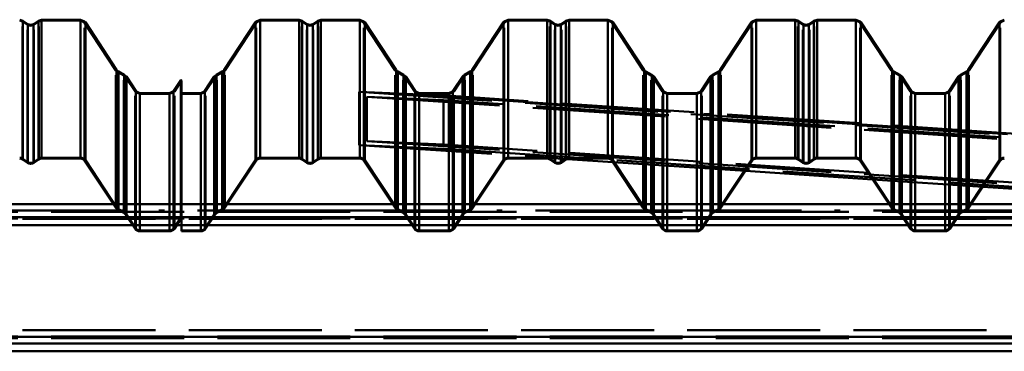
# Paper-space layout 'Layout1' of a CAD drawing. Extents: x -2 to 1033, y -36 to 596.
# Tile 17 of 256: x 117 to 139, y 236 to 243. Entities that reach past the tile are written whole.
import ezdxf

# ---------------------------------------------------------------- set-up
doc = ezdxf.new("R2010")
doc.units = 0
doc.linetypes.add('ACAD_ISO02W100', pattern=[15, 12, -3])
doc.linetypes.add('ACAD_ISO04W100', pattern=[30.5, 24, -3, 0.5, -3])
doc.layers.add('SS_PLECHY', color=7, linetype='CONTINUOUS', lineweight=50, true_color=0xb47846)
doc.layers.add('SS_VAZNICE', color=123, linetype='CONTINUOUS', lineweight=50)
doc.layers.add('SS_ZTUŽENÍ STŘECHA', color=211, linetype='CONTINUOUS', lineweight=50)

psp = doc.layouts.get("Layout1")

# ---------------------------------------------------------------- linework, layer by layer
at = {"layer": 'SS_PLECHY', "color": 5, "linetype": 'Continuous', "ltscale": 0.25}
for p, q in [((116.7472, 243.2824), (116.6732, 243.3057)), ((116.8581, 243.2053), (116.7472, 243.2824)), ((116.7472, 243.2824), (116.7472, 240.1662)), ((116.9207, 243.1857), (116.8581, 243.2053)), ((116.8581, 243.2053), (116.8581, 240.0897)), ((116.9833, 243.2053), (116.9207, 243.1857)), ((117.0942, 243.2824), (116.9833, 243.2053)), ((116.9833, 243.2053), (116.9833, 240.0897)), ((117.1682, 243.3057), (117.0942, 243.2824)), ((117.0942, 243.2824), (117.0942, 240.1662)), ((118.0461, 243.3057), (117.1682, 243.3057)), ((117.1682, 243.3057), (117.1682, 240.1892)), ((118.1381, 243.2674), (118.0461, 243.3057)), ((118.0461, 243.3057), (118.0461, 240.1892)), ((118.1546, 243.247), (118.1381, 243.2674)), ((118.8614, 242.1714), (118.1546, 243.247)), ((118.1546, 243.247), (118.1546, 240.1311)), ((121.9911, 243.247), (121.2844, 242.1714)), ((122.0077, 243.2674), (121.9911, 243.247)), ((121.9911, 243.247), (121.9911, 240.1311)), ((122.0996, 243.3057), (122.0077, 243.2674)), ((122.9776, 243.3057), (122.0996, 243.3057)), ((122.0996, 243.3057), (122.0996, 240.1892)), ((123.0516, 243.2824), (122.9776, 243.3057)), ((122.9776, 243.3057), (122.9776, 240.1892)), ((123.1624, 243.2053), (123.0516, 243.2824)), ((123.0516, 243.2824), (123.0516, 240.1662)), ((123.2251, 243.1857), (123.1624, 243.2053)), ((123.1624, 243.2053), (123.1624, 240.0897)), ((123.2877, 243.2053), (123.2251, 243.1857)), ((123.3985, 243.2824), (123.2877, 243.2053)), ((123.2877, 243.2053), (123.2877, 240.0897)), ((123.4726, 243.3057), (123.3985, 243.2824)), ((123.3985, 243.2824), (123.3985, 240.1662)), ((124.3505, 243.3057), (123.4726, 243.3057)), ((123.4726, 243.3057), (123.4726, 240.1892)), ((124.4424, 243.2674), (124.3505, 243.3057)), ((124.3505, 243.3057), (124.3505, 240.1892)), ((124.459, 243.247), (124.4424, 243.2674)), ((125.1657, 242.1714), (124.459, 243.247)), ((124.459, 243.247), (124.459, 240.1311)), ((127.5891, 243.247), (126.8824, 242.1714)), ((127.6057, 243.2674), (127.5891, 243.247)), ((127.5891, 243.247), (127.5891, 240.1311)), ((127.6976, 243.3057), (127.6057, 243.2674)), ((128.5756, 243.3057), (127.6976, 243.3057)), ((127.6976, 243.3057), (127.6976, 240.1892)), ((128.6496, 243.2824), (128.5756, 243.3057)), ((128.5756, 243.3057), (128.5756, 240.1892)), ((128.7604, 243.2053), (128.6496, 243.2824)), ((128.6496, 243.2824), (128.6496, 240.1662)), ((128.8231, 243.1857), (128.7604, 243.2053)), ((128.7604, 243.2053), (128.7604, 240.0897)), ((128.8857, 243.2053), (128.8231, 243.1857)), ((128.9965, 243.2824), (128.8857, 243.2053)), ((128.8857, 243.2053), (128.8857, 240.0897)), ((129.0706, 243.3057), (128.9965, 243.2824)), ((128.9965, 243.2824), (128.9965, 240.1662)), ((129.9485, 243.3057), (129.0706, 243.3057)), ((129.0706, 243.3057), (129.0706, 240.1892)), ((130.0404, 243.2674), (129.9485, 243.3057)), ((129.9485, 243.3057), (129.9485, 240.1892)), ((130.057, 243.247), (130.0404, 243.2674)), ((130.7637, 242.1714), (130.057, 243.247)), ((130.057, 243.247), (130.057, 240.1311)), ((133.1871, 243.247), (132.4804, 242.1714)), ((133.2037, 243.2674), (133.1871, 243.247)), ((133.1871, 243.247), (133.1871, 240.1311)), ((133.2956, 243.3057), (133.2037, 243.2674)), ((134.1736, 243.3057), (133.2956, 243.3057)), ((133.2956, 243.3057), (133.2956, 240.1892)), ((134.2476, 243.2824), (134.1736, 243.3057)), ((134.1736, 243.3057), (134.1736, 240.1892)), ((134.3584, 243.2053), (134.2476, 243.2824)), ((134.2476, 243.2824), (134.2476, 240.1662)), ((134.4211, 243.1857), (134.3584, 243.2053)), ((134.3584, 243.2053), (134.3584, 240.0897)), ((134.4837, 243.2053), (134.4211, 243.1857)), ((134.5945, 243.2824), (134.4837, 243.2053)), ((134.4837, 243.2053), (134.4837, 240.0897)), ((134.6686, 243.3057), (134.5945, 243.2824)), ((134.5945, 243.2824), (134.5945, 240.1662)), ((135.5465, 243.3057), (134.6686, 243.3057)), ((134.6686, 243.3057), (134.6686, 240.1892)), ((135.6384, 243.2674), (135.5465, 243.3057)), ((135.5465, 243.3057), (135.5465, 240.1892)), ((135.655, 243.247), (135.6384, 243.2674)), ((136.3617, 242.1714), (135.655, 243.247)), ((135.655, 243.247), (135.655, 240.1311)), ((138.7851, 243.247), (138.0784, 242.1714)), ((138.8017, 243.2674), (138.7851, 243.247)), ((138.7851, 243.247), (138.7851, 240.1311)), ((138.8936, 243.3057), (138.8017, 243.2674)), ((118.8754, 242.1542), (118.8614, 242.1714)), ((118.8614, 242.1714), (118.8614, 239.0649)), ((118.9011, 242.135), (118.8754, 242.1542)), ((119.0338, 242.0633), (118.9011, 242.135)), ((118.9011, 242.135), (118.9011, 239.0288)), ((119.0642, 242.0407), (119.0338, 242.0633)), ((119.0338, 242.0633), (119.0338, 238.9578)), ((119.0807, 242.0203), (119.0642, 242.0407)), ((119.2925, 241.698), (119.0807, 242.0203)), ((119.0807, 242.0203), (119.0807, 238.9151)), ((121.065, 242.0203), (120.8533, 241.698)), ((121.0816, 242.0407), (121.065, 242.0203)), ((121.065, 242.0203), (121.065, 238.9151)), ((121.112, 242.0633), (121.0816, 242.0407)), ((121.2447, 242.135), (121.112, 242.0633)), ((121.112, 242.0633), (121.112, 238.9578)), ((121.2704, 242.1542), (121.2447, 242.135)), ((121.2447, 242.135), (121.2447, 239.0288)), ((121.2844, 242.1714), (121.2704, 242.1542)), ((121.2844, 242.1714), (121.2844, 239.0649)), ((125.1798, 242.1542), (125.1657, 242.1714)), ((125.1657, 242.1714), (125.1657, 239.0649)), ((125.2055, 242.135), (125.1798, 242.1542)), ((125.3381, 242.0633), (125.2055, 242.135)), ((125.2055, 242.135), (125.2055, 239.0288)), ((125.3685, 242.0407), (125.3381, 242.0633)), ((125.3381, 242.0633), (125.3381, 238.9578)), ((125.3851, 242.0203), (125.3685, 242.0407)), ((125.5968, 241.698), (125.3851, 242.0203)), ((125.3851, 242.0203), (125.3851, 238.9151)), ((126.663, 242.0203), (126.4513, 241.698)), ((126.6796, 242.0407), (126.663, 242.0203)), ((126.663, 242.0203), (126.663, 238.9151)), ((126.71, 242.0633), (126.6796, 242.0407)), ((126.8427, 242.135), (126.71, 242.0633)), ((126.71, 242.0633), (126.71, 238.9578)), ((126.8684, 242.1542), (126.8427, 242.135)), ((126.8427, 242.135), (126.8427, 239.0288)), ((126.8824, 242.1714), (126.8684, 242.1542)), ((126.8824, 242.1714), (126.8824, 239.0649)), ((130.7778, 242.1542), (130.7637, 242.1714)), ((130.7637, 242.1714), (130.7637, 239.0649)), ((130.8035, 242.135), (130.7778, 242.1542)), ((130.9361, 242.0633), (130.8035, 242.135)), ((130.8035, 242.135), (130.8035, 239.0288)), ((130.9665, 242.0407), (130.9361, 242.0633)), ((130.9361, 242.0633), (130.9361, 238.9578)), ((130.9831, 242.0203), (130.9665, 242.0407)), ((131.1948, 241.698), (130.9831, 242.0203)), ((130.9831, 242.0203), (130.9831, 238.9151)), ((132.261, 242.0203), (132.0493, 241.698)), ((132.2776, 242.0407), (132.261, 242.0203)), ((132.261, 242.0203), (132.261, 238.9151)), ((132.308, 242.0633), (132.2776, 242.0407)), ((132.4407, 242.135), (132.308, 242.0633)), ((132.308, 242.0633), (132.308, 238.9578)), ((132.4664, 242.1542), (132.4407, 242.135)), ((132.4407, 242.135), (132.4407, 239.0288)), ((132.4804, 242.1714), (132.4664, 242.1542)), ((132.4804, 242.1714), (132.4804, 239.0649)), ((136.3758, 242.1542), (136.3617, 242.1714)), ((136.3617, 242.1714), (136.3617, 239.0649)), ((136.4015, 242.135), (136.3758, 242.1542)), ((136.5341, 242.0633), (136.4015, 242.135)), ((136.4015, 242.135), (136.4015, 239.0288)), ((136.5645, 242.0407), (136.5341, 242.0633)), ((136.5341, 242.0633), (136.5341, 238.9578)), ((136.5811, 242.0203), (136.5645, 242.0407)), ((136.7928, 241.698), (136.5811, 242.0203)), ((136.5811, 242.0203), (136.5811, 238.9151)), ((137.859, 242.0203), (137.6473, 241.698)), ((137.8756, 242.0407), (137.859, 242.0203)), ((137.859, 242.0203), (137.859, 238.9151)), ((137.906, 242.0633), (137.8756, 242.0407)), ((138.0387, 242.135), (137.906, 242.0633)), ((137.906, 242.0633), (137.906, 238.9578)), ((138.0644, 242.1542), (138.0387, 242.135)), ((138.0387, 242.135), (138.0387, 239.0288)), ((138.0784, 242.1714), (138.0644, 242.1542)), ((138.0784, 242.1714), (138.0784, 239.0649)), ((120.3094, 241.9452), (120.1469, 241.698)), ((120.3261, 241.9341), (120.3094, 241.9452)), ((120.3094, 241.9452), (120.3094, 238.8407)), ((120.3261, 238.8297), (120.3261, 241.9341)), ((119.3065, 241.6807), (119.2925, 241.698)), ((119.2925, 241.698), (119.2925, 238.5956)), ((119.3843, 241.6484), (119.3065, 241.6807)), ((120.0551, 241.6484), (119.3843, 241.6484)), ((119.3843, 241.6484), (119.3843, 238.5465)), ((120.1329, 241.6807), (120.0551, 241.6484)), ((120.0551, 241.6484), (120.0551, 238.5465)), ((120.1469, 241.698), (120.1329, 241.6807)), ((120.1469, 241.698), (120.1469, 238.5956)), ((120.7615, 241.6484), (120.3261, 241.6484)), ((120.8393, 241.6807), (120.7615, 241.6484)), ((120.7615, 238.5465), (120.7615, 241.6484)), ((120.8533, 241.698), (120.8393, 241.6807)), ((120.8533, 241.698), (120.8533, 238.5956)), ((125.6109, 241.6807), (125.5968, 241.698)), ((125.5968, 241.698), (125.5968, 238.5956)), ((125.6886, 241.6484), (125.6109, 241.6807)), ((126.3595, 241.6484), (125.6886, 241.6484)), ((125.6886, 241.6484), (125.6886, 238.5465)), ((126.4373, 241.6807), (126.3595, 241.6484)), ((126.3595, 241.6484), (126.3595, 238.5465)), ((126.4513, 241.698), (126.4373, 241.6807)), ((126.4513, 241.698), (126.4513, 238.5956)), ((131.2089, 241.6807), (131.1948, 241.698)), ((131.1948, 241.698), (131.1948, 238.5956)), ((131.2866, 241.6484), (131.2089, 241.6807)), ((131.9575, 241.6484), (131.2866, 241.6484)), ((131.2866, 241.6484), (131.2866, 238.5465)), ((132.0353, 241.6807), (131.9575, 241.6484)), ((131.9575, 241.6484), (131.9575, 238.5465)), ((132.0493, 241.698), (132.0353, 241.6807)), ((132.0493, 241.698), (132.0493, 238.5956)), ((136.8069, 241.6807), (136.7928, 241.698)), ((136.7928, 241.698), (136.7928, 238.5956)), ((136.8846, 241.6484), (136.8069, 241.6807)), ((137.5555, 241.6484), (136.8846, 241.6484)), ((136.8846, 241.6484), (136.8846, 238.5465)), ((137.6333, 241.6807), (137.5555, 241.6484)), ((137.5555, 241.6484), (137.5555, 238.5465)), ((137.6473, 241.698), (137.6333, 241.6807)), ((137.6473, 241.698), (137.6473, 238.5956)), ((116.7358, 240.1498), (116.8467, 240.0734)), ((116.7472, 240.1662), (116.8581, 240.0897)), ((116.9833, 240.0897), (117.0942, 240.1662)), ((116.9947, 240.0734), (117.1056, 240.1498)), ((117.1682, 240.1892), (118.0461, 240.1892)), ((117.1682, 240.1693), (118.0461, 240.1693)), ((118.1379, 240.1201), (118.8447, 239.054)), ((118.1546, 240.1311), (118.8614, 239.0649)), ((121.2844, 239.0649), (121.9911, 240.1311)), ((121.3011, 239.054), (122.0078, 240.1201)), ((122.0996, 240.1892), (122.9776, 240.1892)), ((122.0996, 240.1693), (122.9776, 240.1693)), ((123.0402, 240.1498), (123.1511, 240.0734)), ((123.0516, 240.1662), (123.1624, 240.0897)), ((123.2877, 240.0897), (123.3985, 240.1662)), ((123.2991, 240.0734), (123.4099, 240.1498)), ((123.4726, 240.1892), (124.3505, 240.1892)), ((123.4726, 240.1693), (124.3505, 240.1693)), ((124.4423, 240.1201), (125.149, 239.054)), ((124.459, 240.1311), (125.1657, 239.0649)), ((126.8824, 239.0649), (127.5891, 240.1311)), ((126.8991, 239.054), (127.6058, 240.1201)), ((127.6976, 240.1892), (128.5756, 240.1892)), ((127.6976, 240.1693), (128.5756, 240.1693)), ((128.6382, 240.1498), (128.7491, 240.0734)), ((128.6496, 240.1662), (128.7604, 240.0897)), ((128.8857, 240.0897), (128.9965, 240.1662)), ((128.8971, 240.0734), (129.0079, 240.1498)), ((129.0706, 240.1892), (129.9485, 240.1892)), ((129.0706, 240.1693), (129.9485, 240.1693)), ((130.0403, 240.1201), (130.747, 239.054)), ((130.057, 240.1311), (130.7637, 239.0649)), ((132.4804, 239.0649), (133.1871, 240.1311)), ((132.4971, 239.054), (133.2038, 240.1201)), ((133.2956, 240.1892), (134.1736, 240.1892)), ((133.2956, 240.1693), (134.1736, 240.1693)), ((134.2362, 240.1498), (134.3471, 240.0734)), ((134.2476, 240.1662), (134.3584, 240.0897)), ((134.4837, 240.0897), (134.5945, 240.1662)), ((134.4951, 240.0734), (134.6059, 240.1498)), ((134.6686, 240.1892), (135.5465, 240.1892)), ((134.6686, 240.1693), (135.5465, 240.1693)), ((135.6383, 240.1201), (136.345, 239.054)), ((135.655, 240.1311), (136.3617, 239.0649)), ((138.0784, 239.0649), (138.7851, 240.1311)), ((138.0951, 239.054), (138.8018, 240.1201)), ((118.8916, 239.0113), (119.0243, 238.9402)), ((118.9011, 239.0288), (119.0338, 238.9578)), ((119.064, 238.9041), (119.2758, 238.5847)), ((119.0807, 238.9151), (119.2925, 238.5956)), ((120.8533, 238.5956), (121.065, 238.9151)), ((120.87, 238.5847), (121.0817, 238.9041)), ((121.112, 238.9578), (121.2447, 239.0288)), ((121.1215, 238.9402), (121.2541, 239.0113)), ((125.196, 239.0113), (125.3287, 238.9402)), ((125.2055, 239.0288), (125.3381, 238.9578)), ((125.3684, 238.9041), (125.5801, 238.5847)), ((125.3851, 238.9151), (125.5968, 238.5956)), ((126.4513, 238.5956), (126.663, 238.9151)), ((126.468, 238.5847), (126.6797, 238.9041)), ((126.71, 238.9578), (126.8427, 239.0288)), ((126.7195, 238.9402), (126.8521, 239.0113)), ((130.794, 239.0113), (130.9267, 238.9402)), ((130.8035, 239.0288), (130.9361, 238.9578)), ((130.9664, 238.9041), (131.1781, 238.5847)), ((130.9831, 238.9151), (131.1948, 238.5956)), ((132.0493, 238.5956), (132.261, 238.9151)), ((132.066, 238.5847), (132.2777, 238.9041)), ((132.308, 238.9578), (132.4407, 239.0288)), ((132.3175, 238.9402), (132.4501, 239.0113)), ((136.392, 239.0113), (136.5247, 238.9402)), ((136.4015, 239.0288), (136.5341, 238.9578)), ((136.5644, 238.9041), (136.7761, 238.5847)), ((136.5811, 238.9151), (136.7928, 238.5956)), ((137.6473, 238.5956), (137.859, 238.9151)), ((137.664, 238.5847), (137.8757, 238.9041)), ((137.906, 238.9578), (138.0387, 239.0288)), ((137.9155, 238.9402), (138.0481, 239.0113)), ((120.1469, 238.5956), (120.3094, 238.8407)), ((120.1636, 238.5847), (120.3261, 238.8297)), ((120.3094, 238.8407), (120.3261, 238.8297)), ((120.3261, 238.5465), (120.3261, 238.8297)), ((119.3843, 238.5465), (120.0551, 238.5465)), ((119.3843, 238.5265), (120.0551, 238.5265)), ((120.3261, 238.5465), (120.7615, 238.5465)), ((120.3261, 238.5265), (120.3261, 238.5465)), ((120.3261, 238.5265), (120.7615, 238.5265)), ((125.6886, 238.5465), (126.3595, 238.5465)), ((125.6886, 238.5265), (126.3595, 238.5265)), ((131.2866, 238.5465), (131.9575, 238.5465)), ((131.2866, 238.5265), (131.9575, 238.5265)), ((136.8846, 238.5465), (137.5555, 238.5465)), ((136.8846, 238.5265), (137.5555, 238.5265))]:
    psp.add_line(p, q, dxfattribs=at)
at = {"layer": 'SS_PLECHY', "color": 5, "linetype": 'ACAD_ISO02W100', "ltscale": 0.25}
for p, q in [((116.7358, 243.2659), (116.6732, 243.2856)), ((116.8467, 243.1888), (116.7358, 243.2659)), ((116.7358, 240.1498), (116.7358, 243.2659)), ((116.9207, 243.1656), (116.8467, 243.1888)), ((116.8467, 240.0734), (116.8467, 243.1888)), ((116.9947, 243.1888), (116.9207, 243.1656)), ((117.1056, 243.2659), (116.9947, 243.1888)), ((116.9947, 240.0734), (116.9947, 243.1888)), ((117.1682, 243.2856), (117.1056, 243.2659)), ((117.1056, 240.1498), (117.1056, 243.2659)), ((118.0461, 243.2856), (117.1682, 243.2856)), ((118.1239, 243.2532), (118.0461, 243.2856)), ((118.1379, 243.236), (118.1239, 243.2532)), ((118.8447, 242.1604), (118.1379, 243.236)), ((118.1379, 240.1201), (118.1379, 243.236)), ((122.0078, 243.236), (121.3011, 242.1604)), ((122.0219, 243.2532), (122.0078, 243.236)), ((122.0078, 240.1201), (122.0078, 243.236)), ((122.0996, 243.2856), (122.0219, 243.2532)), ((122.9776, 243.2856), (122.0996, 243.2856)), ((123.0402, 243.2659), (122.9776, 243.2856)), ((123.1511, 243.1888), (123.0402, 243.2659)), ((123.0402, 240.1498), (123.0402, 243.2659)), ((123.2251, 243.1656), (123.1511, 243.1888)), ((123.1511, 240.0734), (123.1511, 243.1888)), ((123.2991, 243.1888), (123.2251, 243.1656)), ((123.4099, 243.2659), (123.2991, 243.1888)), ((123.2991, 240.0734), (123.2991, 243.1888)), ((123.4726, 243.2856), (123.4099, 243.2659)), ((123.4099, 240.1498), (123.4099, 243.2659)), ((124.3505, 243.2856), (123.4726, 243.2856)), ((124.4283, 243.2532), (124.3505, 243.2856)), ((124.4423, 243.236), (124.4283, 243.2532)), ((125.149, 242.1604), (124.4423, 243.236)), ((124.4423, 240.1201), (124.4423, 243.236)), ((127.6058, 243.236), (126.8991, 242.1604)), ((127.6199, 243.2532), (127.6058, 243.236)), ((127.6058, 240.1201), (127.6058, 243.236)), ((127.6976, 243.2856), (127.6199, 243.2532)), ((128.5756, 243.2856), (127.6976, 243.2856)), ((128.6382, 243.2659), (128.5756, 243.2856)), ((128.7491, 243.1888), (128.6382, 243.2659)), ((128.6382, 240.1498), (128.6382, 243.2659)), ((128.8231, 243.1656), (128.7491, 243.1888)), ((128.7491, 240.0734), (128.7491, 243.1888)), ((128.8971, 243.1888), (128.8231, 243.1656)), ((129.0079, 243.2659), (128.8971, 243.1888)), ((128.8971, 240.0734), (128.8971, 243.1888)), ((129.0706, 243.2856), (129.0079, 243.2659)), ((129.0079, 240.1498), (129.0079, 243.2659)), ((129.9485, 243.2856), (129.0706, 243.2856)), ((130.0263, 243.2532), (129.9485, 243.2856)), ((130.0403, 243.236), (130.0263, 243.2532)), ((130.747, 242.1604), (130.0403, 243.236)), ((130.0403, 240.1201), (130.0403, 243.236)), ((133.2038, 243.236), (132.4971, 242.1604)), ((133.2179, 243.2532), (133.2038, 243.236)), ((133.2038, 240.1201), (133.2038, 243.236)), ((133.2956, 243.2856), (133.2179, 243.2532)), ((134.1736, 243.2856), (133.2956, 243.2856)), ((134.2362, 243.2659), (134.1736, 243.2856)), ((134.3471, 243.1888), (134.2362, 243.2659)), ((134.2362, 240.1498), (134.2362, 243.2659)), ((134.4211, 243.1656), (134.3471, 243.1888)), ((134.3471, 240.0734), (134.3471, 243.1888)), ((134.4951, 243.1888), (134.4211, 243.1656)), ((134.6059, 243.2659), (134.4951, 243.1888)), ((134.4951, 240.0734), (134.4951, 243.1888)), ((134.6686, 243.2856), (134.6059, 243.2659)), ((134.6059, 240.1498), (134.6059, 243.2659)), ((135.5465, 243.2856), (134.6686, 243.2856)), ((135.6243, 243.2532), (135.5465, 243.2856)), ((135.6383, 243.236), (135.6243, 243.2532)), ((136.345, 242.1604), (135.6383, 243.236)), ((135.6383, 240.1201), (135.6383, 243.236)), ((138.8018, 243.236), (138.0951, 242.1604)), ((138.8159, 243.2532), (138.8018, 243.236)), ((138.8018, 240.1201), (138.8018, 243.236)), ((138.8936, 243.2856), (138.8159, 243.2532)), ((118.8613, 242.14), (118.8447, 242.1604)), ((118.8447, 239.054), (118.8447, 242.1604)), ((118.8916, 242.1173), (118.8613, 242.14)), ((119.0243, 242.0457), (118.8916, 242.1173)), ((118.8916, 239.0113), (118.8916, 242.1173)), ((119.05, 242.0265), (119.0243, 242.0457)), ((119.0243, 238.9402), (119.0243, 242.0457)), ((119.064, 242.0092), (119.05, 242.0265)), ((119.2758, 241.6869), (119.064, 242.0092)), ((119.064, 238.9041), (119.064, 242.0092)), ((121.0817, 242.0092), (120.87, 241.6869)), ((121.0958, 242.0265), (121.0817, 242.0092)), ((121.0817, 238.9041), (121.0817, 242.0092)), ((121.1215, 242.0457), (121.0958, 242.0265)), ((121.2541, 242.1173), (121.1215, 242.0457)), ((121.1215, 238.9402), (121.1215, 242.0457)), ((121.2845, 242.14), (121.2541, 242.1173)), ((121.2541, 239.0113), (121.2541, 242.1173)), ((121.3011, 242.1604), (121.2845, 242.14)), ((121.3011, 239.054), (121.3011, 242.1604)), ((125.1656, 242.14), (125.149, 242.1604)), ((125.149, 239.054), (125.149, 242.1604)), ((125.196, 242.1173), (125.1656, 242.14)), ((125.3287, 242.0457), (125.196, 242.1173)), ((125.196, 239.0113), (125.196, 242.1173)), ((125.3544, 242.0265), (125.3287, 242.0457)), ((125.3287, 238.9402), (125.3287, 242.0457)), ((125.3684, 242.0092), (125.3544, 242.0265)), ((125.5801, 241.6869), (125.3684, 242.0092)), ((125.3684, 238.9041), (125.3684, 242.0092)), ((126.6797, 242.0092), (126.468, 241.6869)), ((126.6938, 242.0265), (126.6797, 242.0092)), ((126.6797, 238.9041), (126.6797, 242.0092)), ((126.7195, 242.0457), (126.6938, 242.0265)), ((126.8521, 242.1173), (126.7195, 242.0457)), ((126.7195, 238.9402), (126.7195, 242.0457)), ((126.8825, 242.14), (126.8521, 242.1173)), ((126.8521, 239.0113), (126.8521, 242.1173)), ((126.8991, 242.1604), (126.8825, 242.14)), ((126.8991, 239.054), (126.8991, 242.1604)), ((130.7636, 242.14), (130.747, 242.1604)), ((130.747, 239.054), (130.747, 242.1604)), ((130.794, 242.1173), (130.7636, 242.14)), ((130.9267, 242.0457), (130.794, 242.1173)), ((130.794, 239.0113), (130.794, 242.1173)), ((130.9524, 242.0265), (130.9267, 242.0457)), ((130.9267, 238.9402), (130.9267, 242.0457)), ((130.9664, 242.0092), (130.9524, 242.0265)), ((131.1781, 241.6869), (130.9664, 242.0092)), ((130.9664, 238.9041), (130.9664, 242.0092)), ((132.2777, 242.0092), (132.066, 241.6869)), ((132.2918, 242.0265), (132.2777, 242.0092)), ((132.2777, 238.9041), (132.2777, 242.0092)), ((132.3175, 242.0457), (132.2918, 242.0265)), ((132.4501, 242.1173), (132.3175, 242.0457)), ((132.3175, 238.9402), (132.3175, 242.0457)), ((132.4805, 242.14), (132.4501, 242.1173)), ((132.4501, 239.0113), (132.4501, 242.1173)), ((132.4971, 242.1604), (132.4805, 242.14)), ((132.4971, 239.054), (132.4971, 242.1604)), ((136.3616, 242.14), (136.345, 242.1604)), ((136.345, 239.054), (136.345, 242.1604)), ((136.392, 242.1173), (136.3616, 242.14)), ((136.5247, 242.0457), (136.392, 242.1173)), ((136.392, 239.0113), (136.392, 242.1173)), ((136.5504, 242.0265), (136.5247, 242.0457)), ((136.5247, 238.9402), (136.5247, 242.0457)), ((136.5644, 242.0092), (136.5504, 242.0265)), ((136.7761, 241.6869), (136.5644, 242.0092)), ((136.5644, 238.9041), (136.5644, 242.0092)), ((137.8757, 242.0092), (137.664, 241.6869)), ((137.8898, 242.0265), (137.8757, 242.0092)), ((137.8757, 238.9041), (137.8757, 242.0092)), ((137.9155, 242.0457), (137.8898, 242.0265)), ((138.0481, 242.1173), (137.9155, 242.0457)), ((137.9155, 238.9402), (137.9155, 242.0457)), ((138.0785, 242.14), (138.0481, 242.1173)), ((138.0481, 239.0113), (138.0481, 242.1173)), ((138.0951, 242.1604), (138.0785, 242.14)), ((138.0951, 239.054), (138.0951, 242.1604)), ((120.3261, 241.9341), (120.1636, 241.6869)), ((119.2924, 241.6665), (119.2758, 241.6869)), ((119.2758, 238.5847), (119.2758, 241.6869)), ((119.3843, 241.6283), (119.2924, 241.6665)), ((119.3843, 241.6283), (120.0551, 241.6283)), ((120.1471, 241.6665), (120.0551, 241.6283)), ((120.1636, 241.6869), (120.1471, 241.6665)), ((120.1636, 238.5847), (120.1636, 241.6869)), ((120.3261, 241.6283), (120.7615, 241.6283)), ((120.8534, 241.6665), (120.7615, 241.6283)), ((120.87, 241.6869), (120.8534, 241.6665)), ((120.87, 238.5847), (120.87, 241.6869)), ((125.5967, 241.6665), (125.5801, 241.6869)), ((125.5801, 238.5847), (125.5801, 241.6869)), ((125.6886, 241.6283), (125.5967, 241.6665)), ((125.6886, 241.6283), (126.3595, 241.6283)), ((126.4514, 241.6665), (126.3595, 241.6283)), ((126.468, 241.6869), (126.4514, 241.6665)), ((126.468, 238.5847), (126.468, 241.6869)), ((131.1947, 241.6665), (131.1781, 241.6869)), ((131.1781, 238.5847), (131.1781, 241.6869)), ((131.2866, 241.6283), (131.1947, 241.6665)), ((131.2866, 241.6283), (131.9575, 241.6283)), ((132.0494, 241.6665), (131.9575, 241.6283)), ((132.066, 241.6869), (132.0494, 241.6665)), ((132.066, 238.5847), (132.066, 241.6869)), ((136.7927, 241.6665), (136.7761, 241.6869)), ((136.7761, 238.5847), (136.7761, 241.6869)), ((136.8846, 241.6283), (136.7927, 241.6665)), ((136.8846, 241.6283), (137.5555, 241.6283)), ((137.6474, 241.6665), (137.5555, 241.6283)), ((137.664, 241.6869), (137.6474, 241.6665)), ((137.664, 238.5847), (137.664, 241.6869)), ((117.1682, 240.1892), (117.1682, 240.1693)), ((118.0461, 240.1892), (118.0461, 240.1693)), ((122.0996, 240.1892), (122.0996, 240.1693)), ((122.9776, 240.1892), (122.9776, 240.1693)), ((123.4726, 240.1892), (123.4726, 240.1693)), ((124.3505, 240.1892), (124.3505, 240.1693)), ((127.6976, 240.1892), (127.6976, 240.1693)), ((128.5756, 240.1892), (128.5756, 240.1693)), ((129.0706, 240.1892), (129.0706, 240.1693)), ((129.9485, 240.1892), (129.9485, 240.1693)), ((133.2956, 240.1892), (133.2956, 240.1693)), ((134.1736, 240.1892), (134.1736, 240.1693)), ((134.6686, 240.1892), (134.6686, 240.1693)), ((135.5465, 240.1892), (135.5465, 240.1693)), ((119.3843, 238.5465), (119.3843, 238.5265)), ((120.0551, 238.5465), (120.0551, 238.5265)), ((120.7615, 238.5265), (120.7615, 238.5465)), ((125.6886, 238.5465), (125.6886, 238.5265)), ((126.3595, 238.5465), (126.3595, 238.5265)), ((131.2866, 238.5465), (131.2866, 238.5265)), ((131.9575, 238.5465), (131.9575, 238.5265)), ((136.8846, 238.5465), (136.8846, 238.5265)), ((137.5555, 238.5465), (137.5555, 238.5265))]:
    psp.add_line(p, q, dxfattribs=at)
at = {"layer": 'SS_PLECHY', "color": 5, "linetype": 'Continuous', "ltscale": 0.25, "extrusion": (4.55832e-12, 0.093704, -0.9956)}
psp.add_arc((-116.6732, 239.0035, 22.4945), 0.13, 90, 124.70088, dxfattribs=at)
at = {"layer": 'SS_PLECHY', "color": 5, "linetype": 'Continuous', "ltscale": 0.25, "extrusion": (4.51128e-12, 0.093704, -0.9956)}
psp.add_arc((-116.6732, 239.0035, 22.4945), 0.11, 90, 124.70088, dxfattribs=at)
at = {"layer": 'SS_PLECHY', "color": 5, "linetype": 'Continuous', "ltscale": 0.25, "extrusion": (4.55485e-12, -0.093704, 0.9956)}
psp.add_arc((116.9207, 239.123, -22.5057), 0.13, 235.29912, 304.70088, dxfattribs=at)
at = {"layer": 'SS_PLECHY', "color": 5, "linetype": 'Continuous', "ltscale": 0.25, "extrusion": (5.50093e-12, -0.093704, 0.9956)}
psp.add_arc((116.9207, 239.123, -22.5057), 0.11, 235.29912, 304.70088, dxfattribs=at)
at = {"layer": 'SS_PLECHY', "color": 5, "linetype": 'Continuous', "ltscale": 0.25, "extrusion": (-4.73363e-12, 0.093704, -0.9956)}
psp.add_arc((-117.1682, 239.0035, 22.4945), 0.13, 55.29912, 90, dxfattribs=at)
at = {"layer": 'SS_PLECHY', "color": 5, "linetype": 'Continuous', "ltscale": 0.25, "extrusion": (-4.66743e-12, 0.093704, -0.9956)}
psp.add_arc((-117.1682, 239.0035, 22.4945), 0.11, 55.29912, 90, dxfattribs=at)
at = {"layer": 'SS_PLECHY', "color": 5, "linetype": 'Continuous', "ltscale": 0.25, "extrusion": (6.51574e-12, 0.093704, -0.9956)}
psp.add_arc((-118.0461, 239.0035, 22.4945), 0.13, 90, 146.57519, dxfattribs=at)
at = {"layer": 'SS_PLECHY', "color": 5, "linetype": 'Continuous', "ltscale": 0.25, "extrusion": (7.9378e-12, 0.093704, -0.9956)}
psp.add_arc((-118.0461, 239.0035, 22.4945), 0.11, 90, 146.57519, dxfattribs=at)
at = {"layer": 'SS_PLECHY', "color": 5, "linetype": 'Continuous', "ltscale": 0.25, "extrusion": (7.02352e-12, 0.093704, -0.9956)}
psp.add_arc((-122.0996, 239.0035, 22.4945), 0.13, 33.42481, 90, dxfattribs=at)
at = {"layer": 'SS_PLECHY', "color": 5, "linetype": 'Continuous', "ltscale": 0.25, "extrusion": (8.51484e-12, 0.093704, -0.9956)}
psp.add_arc((-122.0996, 239.0035, 22.4945), 0.11, 33.42481, 90, dxfattribs=at)
at = {"layer": 'SS_PLECHY', "color": 5, "linetype": 'Continuous', "ltscale": 0.25, "extrusion": (-2.64512e-12, 0.093704, -0.9956)}
psp.add_arc((-122.9776, 239.0035, 22.4945), 0.13, 90, 124.70088, dxfattribs=at)
at = {"layer": 'SS_PLECHY', "color": 5, "linetype": 'Continuous', "ltscale": 0.25, "extrusion": (-3.89901e-12, 0.093704, -0.9956)}
psp.add_arc((-122.9776, 239.0035, 22.4945), 0.11, 90, 124.70088, dxfattribs=at)
at = {"layer": 'SS_PLECHY', "color": 5, "linetype": 'Continuous', "ltscale": 0.25, "extrusion": (-2.64451e-12, -0.093704, 0.9956)}
psp.add_arc((123.2251, 239.123, -22.5057), 0.13, 235.29912, 304.70088, dxfattribs=at)
at = {"layer": 'SS_PLECHY', "color": 5, "linetype": 'Continuous', "ltscale": 0.25, "extrusion": (-3.00738e-12, -0.093704, 0.9956)}
psp.add_arc((123.2251, 239.123, -22.5057), 0.11, 235.29912, 304.70088, dxfattribs=at)
at = {"layer": 'SS_PLECHY', "color": 5, "linetype": 'Continuous', "ltscale": 0.25, "extrusion": (2.46981e-12, 0.093704, -0.9956)}
psp.add_arc((-123.4726, 239.0035, 22.4945), 0.13, 55.29912, 90, dxfattribs=at)
at = {"layer": 'SS_PLECHY', "color": 5, "linetype": 'Continuous', "ltscale": 0.25, "extrusion": (3.74286e-12, 0.093704, -0.9956)}
psp.add_arc((-123.4726, 239.0035, 22.4945), 0.11, 55.29912, 90, dxfattribs=at)
at = {"layer": 'SS_PLECHY', "color": 5, "linetype": 'Continuous', "ltscale": 0.25, "extrusion": (-2.919e-12, 0.093704, -0.9956)}
psp.add_arc((-124.3505, 239.0035, 22.4945), 0.13, 90, 146.57519, dxfattribs=at)
at = {"layer": 'SS_PLECHY', "color": 5, "linetype": 'Continuous', "ltscale": 0.25, "extrusion": (-3.06953e-12, 0.093704, -0.9956)}
psp.add_arc((-124.3505, 239.0035, 22.4945), 0.11, 90, 146.57519, dxfattribs=at)
at = {"layer": 'SS_PLECHY', "color": 5, "linetype": 'Continuous', "ltscale": 0.25, "extrusion": (1.11409e-12, 0.093704, -0.9956)}
psp.add_arc((-127.6976, 239.0035, 22.4945), 0.13, 33.42481, 90, dxfattribs=at)
at = {"layer": 'SS_PLECHY', "color": 5, "linetype": 'Continuous', "ltscale": 0.25, "extrusion": (1.53093e-12, 0.093704, -0.9956)}
psp.add_arc((-127.6976, 239.0035, 22.4945), 0.11, 33.42481, 90, dxfattribs=at)
at = {"layer": 'SS_PLECHY', "color": 5, "linetype": 'Continuous', "ltscale": 0.25, "extrusion": (-8.16633e-14, 0.093704, -0.9956)}
psp.add_arc((-128.5756, 239.0035, 22.4945), 0.13, 90, 124.70088, dxfattribs=at)
at = {"layer": 'SS_PLECHY', "color": 5, "linetype": 'Continuous', "ltscale": 0.25, "extrusion": (-2.87908e-13, 0.093704, -0.9956)}
psp.add_arc((-128.5756, 239.0035, 22.4945), 0.11, 90, 124.70088, dxfattribs=at)
at = {"layer": 'SS_PLECHY', "color": 5, "linetype": 'Continuous', "ltscale": 0.25, "extrusion": (2.19347e-14, -0.093704, 0.9956)}
psp.add_arc((128.8231, 239.123, -22.5057), 0.13, 235.29912, 304.70088, dxfattribs=at)
at = {"layer": 'SS_PLECHY', "color": 5, "linetype": 'Continuous', "ltscale": 0.25, "extrusion": (1.24648e-13, -0.093704, 0.9956)}
psp.add_arc((128.8231, 239.123, -22.5057), 0.11, 235.29912, 304.70088, dxfattribs=at)
at = {"layer": 'SS_PLECHY', "color": 5, "linetype": 'Continuous', "ltscale": 0.25, "extrusion": (9.9055e-14, 0.093704, -0.9956)}
psp.add_arc((-129.0706, 239.0035, 22.4945), 0.13, 55.29912, 90, dxfattribs=at)
at = {"layer": 'SS_PLECHY', "color": 5, "linetype": 'Continuous', "ltscale": 0.25, "extrusion": (9.36199e-13, 0.093704, -0.9956)}
psp.add_arc((-129.0706, 239.0035, 22.4945), 0.11, 55.29912, 90, dxfattribs=at)
at = {"layer": 'SS_PLECHY', "color": 5, "linetype": 'Continuous', "ltscale": 0.25, "extrusion": (1.08706e-13, 0.093704, -0.9956)}
psp.add_arc((-129.9485, 239.0035, 22.4945), 0.13, 90, 146.57519, dxfattribs=at)
at = {"layer": 'SS_PLECHY', "color": 5, "linetype": 'Continuous', "ltscale": 0.25, "extrusion": (3.65853e-13, 0.093704, -0.9956)}
psp.add_arc((-129.9485, 239.0035, 22.4945), 0.11, 90, 146.57519, dxfattribs=at)
at = {"layer": 'SS_PLECHY', "color": 5, "linetype": 'Continuous', "ltscale": 0.25, "extrusion": (-4.57842e-12, 0.093704, -0.9956)}
psp.add_arc((-133.2956, 239.0035, 22.4945), 0.13, 33.42481, 90, dxfattribs=at)
at = {"layer": 'SS_PLECHY', "color": 5, "linetype": 'Continuous', "ltscale": 0.25, "extrusion": (-4.92806e-12, 0.093704, -0.9956)}
psp.add_arc((-133.2956, 239.0035, 22.4945), 0.11, 33.42481, 90, dxfattribs=at)
at = {"layer": 'SS_PLECHY', "color": 5, "linetype": 'Continuous', "ltscale": 0.25, "extrusion": (1.38779e-12, 0.093704, -0.9956)}
psp.add_arc((-134.1736, 239.0035, 22.4945), 0.13, 90, 124.70088, dxfattribs=at)
at = {"layer": 'SS_PLECHY', "color": 5, "linetype": 'Continuous', "ltscale": 0.25, "extrusion": (2.24982e-12, 0.093704, -0.9956)}
psp.add_arc((-134.1736, 239.0035, 22.4945), 0.11, 90, 124.70088, dxfattribs=at)
at = {"layer": 'SS_PLECHY', "color": 5, "linetype": 'Continuous', "ltscale": 0.25, "extrusion": (2.19844e-12, -0.093704, 0.9956)}
psp.add_arc((134.4211, 239.123, -22.5057), 0.13, 235.29912, 304.70088, dxfattribs=at)
at = {"layer": 'SS_PLECHY', "color": 5, "linetype": 'Continuous', "ltscale": 0.25, "extrusion": (2.90346e-12, -0.093704, 0.9956)}
psp.add_arc((134.4211, 239.123, -22.5057), 0.11, 235.29912, 304.70088, dxfattribs=at)
at = {"layer": 'SS_PLECHY', "color": 5, "linetype": 'Continuous', "ltscale": 0.25, "extrusion": (-2.27172e-12, 0.093704, -0.9956)}
psp.add_arc((-134.6686, 239.0035, 22.4945), 0.13, 55.29912, 90, dxfattribs=at)
at = {"layer": 'SS_PLECHY', "color": 5, "linetype": 'Continuous', "ltscale": 0.25, "extrusion": (-1.76272e-12, 0.093704, -0.9956)}
psp.add_arc((-134.6686, 239.0035, 22.4945), 0.11, 55.29912, 90, dxfattribs=at)
at = {"layer": 'SS_PLECHY', "color": 5, "linetype": 'Continuous', "ltscale": 0.25, "extrusion": (3.2518e-12, 0.093704, -0.9956)}
psp.add_arc((-135.5465, 239.0035, 22.4945), 0.13, 90, 146.57519, dxfattribs=at)
at = {"layer": 'SS_PLECHY', "color": 5, "linetype": 'Continuous', "ltscale": 0.25, "extrusion": (4.08684e-12, 0.093704, -0.9956)}
psp.add_arc((-135.5465, 239.0035, 22.4945), 0.11, 90, 146.57519, dxfattribs=at)
at = {"layer": 'SS_PLECHY', "color": 5, "linetype": 'Continuous', "ltscale": 0.25, "extrusion": (-1.04879e-11, 0.093704, -0.9956)}
psp.add_arc((-138.8936, 239.0035, 22.4945), 0.13, 33.42481, 90, dxfattribs=at)
at = {"layer": 'SS_PLECHY', "color": 5, "linetype": 'Continuous', "ltscale": 0.25, "extrusion": (-1.1924e-11, 0.093704, -0.9956)}
psp.add_arc((-138.8936, 239.0035, 22.4945), 0.11, 33.42481, 90, dxfattribs=at)
at = {"layer": 'SS_PLECHY', "color": 5, "linetype": 'Continuous', "ltscale": 0.25, "extrusion": (9.40632e-12, -0.093704, 0.9956)}
psp.add_arc((118.9532, 238.0731, -22.4069), 0.13, 213.42481, 241.736, dxfattribs=at)
at = {"layer": 'SS_PLECHY', "color": 5, "linetype": 'Continuous', "ltscale": 0.25, "extrusion": (1.17088e-11, -0.093704, 0.9956)}
psp.add_arc((118.9532, 238.0731, -22.4069), 0.11, 213.42481, 241.736, dxfattribs=at)
at = {"layer": 'SS_PLECHY', "color": 5, "linetype": 'Continuous', "ltscale": 0.25, "extrusion": (7.5593e-12, 0.093704, -0.9956)}
psp.add_arc((-118.9722, 237.7929, 22.3805), 0.11, 118.264, 146.57519, dxfattribs=at)
at = {"layer": 'SS_PLECHY', "color": 5, "linetype": 'Continuous', "ltscale": 0.25, "extrusion": (7.1555e-12, 0.093704, -0.9956)}
psp.add_arc((-118.9722, 237.7929, 22.3805), 0.13, 118.264, 146.57519, dxfattribs=at)
at = {"layer": 'SS_PLECHY', "color": 5, "linetype": 'Continuous', "ltscale": 0.25, "extrusion": (1.20293e-11, 0.093704, -0.9956)}
psp.add_arc((-121.1735, 237.7929, 22.3805), 0.13, 33.42481, 61.736, dxfattribs=at)
at = {"layer": 'SS_PLECHY', "color": 5, "linetype": 'Continuous', "ltscale": 0.25, "extrusion": (1.46191e-11, 0.093704, -0.9956)}
psp.add_arc((-121.1735, 237.7929, 22.3805), 0.11, 33.42481, 61.736, dxfattribs=at)
at = {"layer": 'SS_PLECHY', "color": 5, "linetype": 'Continuous', "ltscale": 0.25, "extrusion": (1.11298e-11, -0.093704, 0.9956)}
psp.add_arc((121.1926, 238.0731, -22.4069), 0.11, 298.264, 326.57519, dxfattribs=at)
at = {"layer": 'SS_PLECHY', "color": 5, "linetype": 'Continuous', "ltscale": 0.25, "extrusion": (9.46057e-12, -0.093704, 0.9956)}
psp.add_arc((121.1926, 238.0731, -22.4069), 0.13, 298.264, 326.57519, dxfattribs=at)
at = {"layer": 'SS_PLECHY', "color": 5, "linetype": 'Continuous', "ltscale": 0.25, "extrusion": (-7.88806e-12, -0.093704, 0.9956)}
psp.add_arc((125.2575, 238.0731, -22.4069), 0.13, 213.42481, 241.736, dxfattribs=at)
at = {"layer": 'SS_PLECHY', "color": 5, "linetype": 'Continuous', "ltscale": 0.25, "extrusion": (-8.47358e-12, -0.093704, 0.9956)}
psp.add_arc((125.2575, 238.0731, -22.4069), 0.11, 213.42481, 241.736, dxfattribs=at)
at = {"layer": 'SS_PLECHY', "color": 5, "linetype": 'Continuous', "ltscale": 0.25, "extrusion": (-8.07018e-12, 0.093704, -0.9956)}
psp.add_arc((-125.2766, 237.7929, 22.3805), 0.11, 118.264, 146.57519, dxfattribs=at)
at = {"layer": 'SS_PLECHY', "color": 5, "linetype": 'Continuous', "ltscale": 0.25, "extrusion": (-6.06942e-12, 0.093704, -0.9956)}
psp.add_arc((-125.2766, 237.7929, 22.3805), 0.13, 118.264, 146.57519, dxfattribs=at)
at = {"layer": 'SS_PLECHY', "color": 5, "linetype": 'Continuous', "ltscale": 0.25, "extrusion": (6.0736e-12, 0.093704, -0.9956)}
psp.add_arc((-126.7715, 237.7929, 22.3805), 0.13, 33.42481, 61.736, dxfattribs=at)
at = {"layer": 'SS_PLECHY', "color": 5, "linetype": 'Continuous', "ltscale": 0.25, "extrusion": (7.63523e-12, 0.093704, -0.9956)}
psp.add_arc((-126.7715, 237.7929, 22.3805), 0.11, 33.42481, 61.736, dxfattribs=at)
at = {"layer": 'SS_PLECHY', "color": 5, "linetype": 'Continuous', "ltscale": 0.25, "extrusion": (5.75946e-12, -0.093704, 0.9956)}
psp.add_arc((126.7906, 238.0731, -22.4069), 0.11, 298.264, 326.57519, dxfattribs=at)
at = {"layer": 'SS_PLECHY', "color": 5, "linetype": 'Continuous', "ltscale": 0.25, "extrusion": (4.88422e-12, -0.093704, 0.9956)}
psp.add_arc((126.7906, 238.0731, -22.4069), 0.13, 298.264, 326.57519, dxfattribs=at)
at = {"layer": 'SS_PLECHY', "color": 5, "linetype": 'Continuous', "ltscale": 0.25, "extrusion": (-1.9786e-12, -0.093704, 0.9956)}
psp.add_arc((130.8555, 238.0731, -22.4069), 0.13, 213.42481, 241.736, dxfattribs=at)
at = {"layer": 'SS_PLECHY', "color": 5, "linetype": 'Continuous', "ltscale": 0.25, "extrusion": (-1.48967e-12, -0.093704, 0.9956)}
psp.add_arc((130.8555, 238.0731, -22.4069), 0.11, 213.42481, 241.736, dxfattribs=at)
at = {"layer": 'SS_PLECHY', "color": 5, "linetype": 'Continuous', "ltscale": 0.25, "extrusion": (-2.66177e-12, 0.093704, -0.9956)}
psp.add_arc((-130.8746, 237.7929, 22.3805), 0.11, 118.264, 146.57519, dxfattribs=at)
at = {"layer": 'SS_PLECHY', "color": 5, "linetype": 'Continuous', "ltscale": 0.25, "extrusion": (-1.5253e-12, 0.093704, -0.9956)}
psp.add_arc((-130.8746, 237.7929, 22.3805), 0.13, 118.264, 146.57519, dxfattribs=at)
at = {"layer": 'SS_PLECHY', "color": 5, "linetype": 'Continuous', "ltscale": 0.25, "extrusion": (1.64163e-13, 0.093704, -0.9956)}
psp.add_arc((-132.3695, 237.7929, 22.3805), 0.13, 33.42481, 61.736, dxfattribs=at)
at = {"layer": 'SS_PLECHY', "color": 5, "linetype": 'Continuous', "ltscale": 0.25, "extrusion": (6.39246e-13, 0.093704, -0.9956)}
psp.add_arc((-132.3695, 237.7929, 22.3805), 0.11, 33.42481, 61.736, dxfattribs=at)
at = {"layer": 'SS_PLECHY', "color": 5, "linetype": 'Continuous', "ltscale": 0.25, "extrusion": (3.51079e-13, -0.093704, 0.9956)}
psp.add_arc((132.3886, 238.0731, -22.4069), 0.11, 298.264, 326.57519, dxfattribs=at)
at = {"layer": 'SS_PLECHY', "color": 5, "linetype": 'Continuous', "ltscale": 0.25, "extrusion": (3.07877e-13, -0.093704, 0.9956)}
psp.add_arc((132.3886, 238.0731, -22.4069), 0.13, 298.264, 326.57519, dxfattribs=at)
at = {"layer": 'SS_PLECHY', "color": 5, "linetype": 'Continuous', "ltscale": 0.25, "extrusion": (3.71386e-12, -0.093704, 0.9956)}
psp.add_arc((136.4535, 238.0731, -22.4069), 0.13, 213.42481, 241.736, dxfattribs=at)
at = {"layer": 'SS_PLECHY', "color": 5, "linetype": 'Continuous', "ltscale": 0.25, "extrusion": (4.98132e-12, -0.093704, 0.9956)}
psp.add_arc((136.4535, 238.0731, -22.4069), 0.11, 213.42481, 241.736, dxfattribs=at)
at = {"layer": 'SS_PLECHY', "color": 5, "linetype": 'Continuous', "ltscale": 0.25, "extrusion": (2.54806e-12, 0.093704, -0.9956)}
psp.add_arc((-136.4726, 237.7929, 22.3805), 0.11, 118.264, 146.57519, dxfattribs=at)
at = {"layer": 'SS_PLECHY', "color": 5, "linetype": 'Continuous', "ltscale": 0.25, "extrusion": (2.91522e-12, 0.093704, -0.9956)}
psp.add_arc((-136.4726, 237.7929, 22.3805), 0.13, 118.264, 146.57519, dxfattribs=at)
at = {"layer": 'SS_PLECHY', "color": 5, "linetype": 'Continuous', "ltscale": 0.25, "extrusion": (-5.5283e-12, 0.093704, -0.9956)}
psp.add_arc((-137.9675, 237.7929, 22.3805), 0.13, 33.42481, 61.736, dxfattribs=at)
at = {"layer": 'SS_PLECHY', "color": 5, "linetype": 'Continuous', "ltscale": 0.25, "extrusion": (-6.08822e-12, 0.093704, -0.9956)}
psp.add_arc((-137.9675, 237.7929, 22.3805), 0.11, 33.42481, 61.736, dxfattribs=at)
at = {"layer": 'SS_PLECHY', "color": 5, "linetype": 'Continuous', "ltscale": 0.25, "extrusion": (-4.89681e-12, -0.093704, 0.9956)}
psp.add_arc((137.9866, 238.0731, -22.4069), 0.11, 298.264, 326.57519, dxfattribs=at)
at = {"layer": 'SS_PLECHY', "color": 5, "linetype": 'Continuous', "ltscale": 0.25, "extrusion": (-4.26847e-12, -0.093704, 0.9956)}
psp.add_arc((137.9866, 238.0731, -22.4069), 0.13, 298.264, 326.57519, dxfattribs=at)
at = {"layer": 'SS_PLECHY', "color": 5, "linetype": 'Continuous', "ltscale": 0.25, "extrusion": (8.74992e-12, -0.093704, 0.9956)}
psp.add_arc((119.3843, 237.6059, -22.3629), 0.13, 213.42481, 270, dxfattribs=at)
at = {"layer": 'SS_PLECHY', "color": 5, "linetype": 'Continuous', "ltscale": 0.25, "extrusion": (1.0916e-11, -0.093704, 0.9956)}
psp.add_arc((119.3843, 237.6059, -22.3629), 0.11, 213.42481, 270, dxfattribs=at)
at = {"layer": 'SS_PLECHY', "color": 5, "linetype": 'Continuous', "ltscale": 0.25, "extrusion": (-5.83724e-12, -0.093704, 0.9956)}
psp.add_arc((120.0551, 237.6059, -22.3629), 0.11, 270, 326.57519, dxfattribs=at)
at = {"layer": 'SS_PLECHY', "color": 5, "linetype": 'Continuous', "ltscale": 0.25, "extrusion": (-5.01136e-12, -0.093704, 0.9956)}
psp.add_arc((120.0551, 237.6059, -22.3629), 0.13, 270, 326.57519, dxfattribs=at)
at = {"layer": 'SS_PLECHY', "color": 5, "linetype": 'Continuous', "ltscale": 0.25, "extrusion": (8.61189e-12, -0.093704, 0.9956)}
psp.add_arc((120.7615, 237.6059, -22.3629), 0.11, 270, 326.57519, dxfattribs=at)
at = {"layer": 'SS_PLECHY', "color": 5, "linetype": 'Continuous', "ltscale": 0.25, "extrusion": (7.09942e-12, -0.093704, 0.9956)}
psp.add_arc((120.7615, 237.6059, -22.3629), 0.13, 270, 326.57519, dxfattribs=at)
at = {"layer": 'SS_PLECHY', "color": 5, "linetype": 'Continuous', "ltscale": 0.25, "extrusion": (-8.10032e-12, -0.093704, 0.9956)}
psp.add_arc((125.6886, 237.6059, -22.3629), 0.13, 213.42481, 270, dxfattribs=at)
at = {"layer": 'SS_PLECHY', "color": 5, "linetype": 'Continuous', "ltscale": 0.25, "extrusion": (-9.25435e-12, -0.093704, 0.9956)}
psp.add_arc((125.6886, 237.6059, -22.3629), 0.11, 213.42481, 270, dxfattribs=at)
at = {"layer": 'SS_PLECHY', "color": 5, "linetype": 'Continuous', "ltscale": 0.25, "extrusion": (4.89731e-12, -0.093704, 0.9956)}
psp.add_arc((126.3595, 237.6059, -22.3629), 0.11, 270, 326.57519, dxfattribs=at)
at = {"layer": 'SS_PLECHY', "color": 5, "linetype": 'Continuous', "ltscale": 0.25, "extrusion": (3.9509e-12, -0.093704, 0.9956)}
psp.add_arc((126.3595, 237.6059, -22.3629), 0.13, 270, 326.57519, dxfattribs=at)
at = {"layer": 'SS_PLECHY', "color": 5, "linetype": 'Continuous', "ltscale": 0.25, "extrusion": (-2.19086e-12, -0.093704, 0.9956)}
psp.add_arc((131.2866, 237.6059, -22.3629), 0.13, 213.42481, 270, dxfattribs=at)
at = {"layer": 'SS_PLECHY', "color": 5, "linetype": 'Continuous', "ltscale": 0.25, "extrusion": (-2.27044e-12, -0.093704, 0.9956)}
psp.add_arc((131.2866, 237.6059, -22.3629), 0.11, 213.42481, 270, dxfattribs=at)
at = {"layer": 'SS_PLECHY', "color": 5, "linetype": 'Continuous', "ltscale": 0.25, "extrusion": (1.18274e-12, -0.093704, 0.9956)}
psp.add_arc((131.9575, 237.6059, -22.3629), 0.11, 270, 326.57519, dxfattribs=at)
at = {"layer": 'SS_PLECHY', "color": 5, "linetype": 'Continuous', "ltscale": 0.25, "extrusion": (8.07797e-13, -0.093704, 0.9956)}
psp.add_arc((131.9575, 237.6059, -22.3629), 0.13, 270, 326.57519, dxfattribs=at)
at = {"layer": 'SS_PLECHY', "color": 5, "linetype": 'Continuous', "ltscale": 0.25, "extrusion": (3.28465e-12, -0.093704, 0.9956)}
psp.add_arc((136.8846, 237.6059, -22.3629), 0.13, 213.42481, 270, dxfattribs=at)
at = {"layer": 'SS_PLECHY', "color": 5, "linetype": 'Continuous', "ltscale": 0.25, "extrusion": (4.20063e-12, -0.093704, 0.9956)}
psp.add_arc((136.8846, 237.6059, -22.3629), 0.11, 213.42481, 270, dxfattribs=at)
at = {"layer": 'SS_PLECHY', "color": 5, "linetype": 'Continuous', "ltscale": 0.25, "extrusion": (-2.39544e-12, -0.093704, 0.9956)}
psp.add_arc((137.5555, 237.6059, -22.3629), 0.11, 270, 326.57519, dxfattribs=at)
at = {"layer": 'SS_PLECHY', "color": 5, "linetype": 'Continuous', "ltscale": 0.25, "extrusion": (-2.21991e-12, -0.093704, 0.9956)}
psp.add_arc((137.5555, 237.6059, -22.3629), 0.13, 270, 326.57519, dxfattribs=at)
at = {"layer": 'SS_VAZNICE', "color": 1, "linetype": 'Continuous', "ltscale": 0.25}
for p, q in [((118.7857, 239.1429), (115.0557, 239.1429)), ((125.0901, 239.1429), (121.3601, 239.1429)), ((130.6881, 239.1429), (126.9581, 239.1429)), ((136.2861, 239.1429), (132.5561, 239.1429)), ((141.8841, 239.1429), (138.1541, 239.1429)), ((114.6181, 238.6639), (119.2233, 238.6639)), ((119.1045, 238.8431), (114.7369, 238.8431)), ((120.2161, 238.6639), (120.3261, 238.6639)), ((120.9225, 238.6639), (125.5276, 238.6639)), ((125.4088, 238.8431), (121.0413, 238.8431)), ((126.5205, 238.6639), (131.1256, 238.6639)), ((131.0068, 238.8431), (126.6393, 238.8431)), ((132.1185, 238.6639), (136.7236, 238.6639)), ((136.6048, 238.8431), (132.2373, 238.8431)), ((137.7165, 238.6639), (142.3216, 238.6639)), ((142.2028, 238.8431), (137.8353, 238.8431)), ((162.2145, 236.14), (52.0145, 236.14)), ((52.0145, 235.9957), (162.2145, 235.9957)), ((52.0145, 235.8164), (162.2145, 235.8164))]:
    psp.add_line(p, q, dxfattribs=at)
at = {"layer": 'SS_VAZNICE', "color": 3, "linetype": 'ACAD_ISO02W100', "ltscale": 0.25}
for p, q in [((121.3601, 239.1429), (118.7857, 239.1429)), ((126.9581, 239.1429), (125.0901, 239.1429)), ((132.5561, 239.1429), (130.6881, 239.1429)), ((138.1541, 239.1429), (136.2861, 239.1429)), ((49.8845, 238.9637), (164.7395, 238.9637)), ((49.8845, 238.8194), (164.7395, 238.8194)), ((164.7395, 238.8082), (49.8845, 238.8082)), ((121.0413, 238.8431), (119.1045, 238.8431)), ((119.2233, 238.6639), (120.2161, 238.6639)), ((120.3261, 238.6639), (120.9225, 238.6639)), ((126.6393, 238.8431), (125.4088, 238.8431)), ((125.5276, 238.6639), (126.5205, 238.6639)), ((132.2373, 238.8431), (131.0068, 238.8431)), ((131.1256, 238.6639), (132.1185, 238.6639)), ((137.8353, 238.8431), (136.6048, 238.8431)), ((136.7236, 238.6639), (137.7165, 238.6639)), ((164.7395, 236.2955), (49.8845, 236.2955)), ((49.8845, 236.1512), (164.7395, 236.1512)), ((49.8845, 236.1163), (164.7395, 236.1163))]:
    psp.add_line(p, q, dxfattribs=at)
at = {"layer": 'SS_VAZNICE', "color": 7, "linetype": 'ACAD_ISO04W100', "ltscale": 0.25}
psp.add_line((164.8145, 238.993), (49.8145, 238.993), dxfattribs=at)
at = {"layer": 'SS_ZTUŽENÍ STŘECHA', "color": 3, "linetype": 'ACAD_ISO02W100', "ltscale": 0.25}
for p, q in [((124.3362, 241.6743), (146.862, 240.1693)), ((124.5089, 241.6667), (124.3362, 241.6743)), ((124.3362, 241.6743), (124.3362, 240.4726)), ((126.4092, 241.5822), (124.5089, 241.6667)), ((124.5089, 241.5665), (161.4889, 239.0957)), ((126.2364, 241.4898), (124.5089, 241.5665)), ((124.5089, 241.5665), (124.5089, 240.565)), ((150.6019, 239.9658), (126.4092, 241.5822)), ((126.4092, 241.5822), (126.4092, 240.3805)), ((161.257, 239.1499), (126.2364, 241.4898)), ((126.2364, 241.4898), (126.2364, 240.4883)), ((124.3362, 240.4726), (129.036, 240.1585)), ((126.4092, 240.3805), (124.3362, 240.4726)), ((124.5089, 240.565), (161.4445, 238.0972)), ((126.2364, 240.4883), (124.5089, 240.565)), ((162.0234, 238.0972), (126.2364, 240.4883)), ((126.4092, 240.3805), (162.0768, 237.9973)), ((130.0602, 240.0901), (133.0515, 239.8902)), ((135.9176, 239.6987), (138.412, 239.5321))]:
    psp.add_line(p, q, dxfattribs=at)
at = {"layer": 'SS_ZTUŽENÍ STŘECHA', "color": 7, "linetype": 'ACAD_ISO04W100', "ltscale": 0.25}
psp.add_line((125.3727, 241.6283), (164.8145, 238.993), dxfattribs=at)
at = {"layer": 'SS_ZTUŽENÍ STŘECHA', "color": 1, "linetype": 'Continuous', "ltscale": 0.25}
for p, q in [((129.036, 240.1585), (130.0602, 240.0901)), ((133.0515, 239.8902), (135.9176, 239.6987)), ((138.412, 239.5321), (141.775, 239.3074))]:
    psp.add_line(p, q, dxfattribs=at)

doc.saveas('drawing.dxf')
